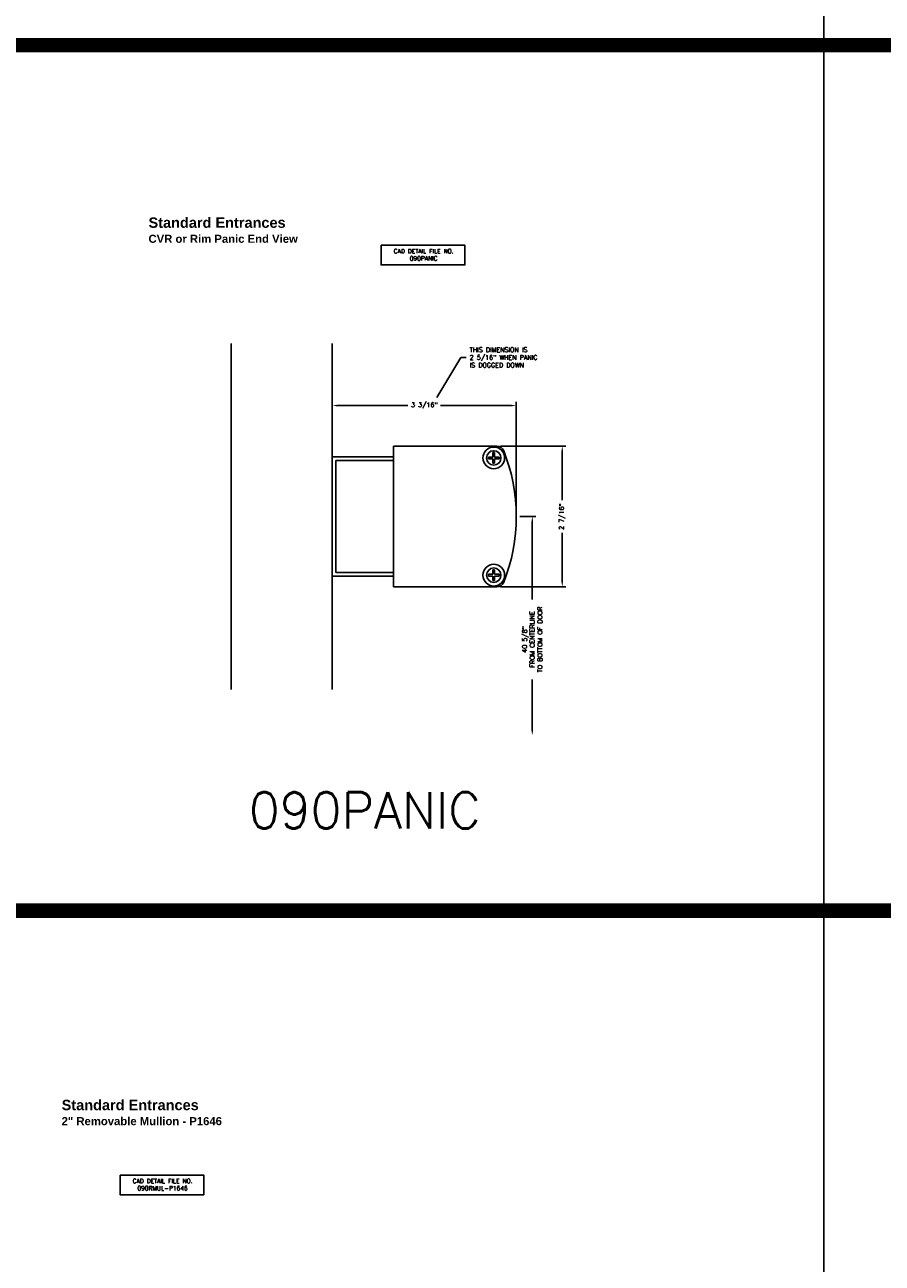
# Model space of a CAD drawing. Extents: x 0 to 123, y 0 to 90.
# Tile 9 of 59: x 30 to 45, y 24 to 45. Entities that reach past the tile are written whole.
import ezdxf

# ---------------------------------------------------------------- set-up
doc = ezdxf.new("R2010")
doc.units = 0
doc.header["$MEASUREMENT"] = 0
doc.header["$PDMODE"] = 3
doc.layers.get('DEFPOINTS').update_dxf_attribs({"linetype": 'CONTINUOUS'})
for name, color, linetype in [('R-ANNO-DIMS', 3, 'CONTINUOUS'), ('R-ANNO-TEXT', 6, 'CONTINUOUS'), ('R-DET1', 4, 'CONTINUOUS'), ('R-DET3', 5, 'CONTINUOUS'), ('R-OTLN', 1, 'CONTINUOUS'), ('TITLE', 7, 'CONTINUOUS')]:
    doc.layers.add(name, color=color, linetype=linetype)
doc.styles.get("Standard").update_dxf_attribs({"font": 'simplex'})
doc.dimstyles.new('1X', dxfattribs={"dimscale": 0, "dimtxt": 0.08, "dimasz": 0.09, "dimexe": 0.062, "dimexo": 0.062, "dimgap": 0.045, "dimtad": 0, "dimdec": 4, "dimzin": 4, "dimtxsty": 'STANDARD', "dimcen": 0, "dimazin": 3, "dimtp": 0.02, "dimtfac": 1, "dimtdec": 4, "dimtofl": 0, "dimtmove": 0, "dimatfit": 3, "dimtolj": 1, "dimtzin": 4})

# ---------------------------------------------------------------- blocks, each defined once
blk = doc.blocks.new('*D95')
at = {"layer": 'DEFPOINTS', "color": 0}
for p in [(38.017, 37.928), (39.147, 37.928), (38.017, 35.491)]:
    blk.add_point(p, dxfattribs=at)
at = {"layer": 'R-ANNO-DIMS', "color": 0}
for p, q in [((38.079, 37.928), (39.209, 37.928)), ((39.147, 37.838), (39.147, 36.992)), ((39.147, 35.581), (39.147, 36.426)), ((38.079, 35.491), (39.209, 35.491))]:
    blk.add_line(p, q, dxfattribs=at)
for points in [[(39.132, 37.838), (39.162, 37.838), (39.147, 37.928)], [(39.132, 35.581), (39.162, 35.581), (39.147, 35.491)]]:
    blk.add_solid(points, dxfattribs=at)
at = {"layer": 'R-ANNO-DIMS', "color": 0, "insert": (39.147, 36.709), "char_height": 0.08, "attachment_point": 5, "rotation": 90}
blk.add_mtext('\\A1;2 7/16"', dxfattribs=at)
blk = doc.blocks.new('*D96')
at = {"layer": 'DEFPOINTS', "color": 0}
for p in [(38.35, 38.632), (35.163, 37.741), (38.35, 36.709)]:
    blk.add_point(p, dxfattribs=at)
at = {"layer": 'R-ANNO-DIMS', "color": 0}
for p, q in [((35.163, 37.803), (35.163, 38.694)), ((35.253, 38.632), (36.474, 38.632)), ((38.26, 38.632), (37.04, 38.632)), ((38.35, 36.771), (38.35, 38.694))]:
    blk.add_line(p, q, dxfattribs=at)
for points in [[(35.253, 38.647), (35.253, 38.617), (35.163, 38.632)], [(38.26, 38.647), (38.26, 38.617), (38.35, 38.632)]]:
    blk.add_solid(points, dxfattribs=at)
at = {"layer": 'R-ANNO-DIMS', "color": 0, "insert": (36.757, 38.632), "char_height": 0.08, "attachment_point": 5}
blk.add_mtext('\\A1;3 3/16"', dxfattribs=at)
blk = doc.blocks.new('*D97')
at = {"layer": 'DEFPOINTS', "color": 0}
for p in [(38.35, 36.709), (38.628, 32.918), (38.628, 32.918)]:
    blk.add_point(p, dxfattribs=at)
at = {"layer": 'R-ANNO-DIMS', "color": 0}
for p, q in [((38.412, 36.709), (38.69, 36.709)), ((38.628, 36.619), (38.628, 35.273)), ((38.628, 33.008), (38.628, 33.884))]:
    blk.add_line(p, q, dxfattribs=at)
for points in [[(38.613, 36.619), (38.643, 36.619), (38.628, 36.709)], [(38.613, 33.008), (38.643, 33.008), (38.628, 32.918)]]:
    blk.add_solid(points, dxfattribs=at)
at = {"layer": 'R-ANNO-DIMS', "color": 0, "insert": (38.628, 34.579), "char_height": 0.08, "attachment_point": 5, "rotation": 90}
blk.add_mtext('\\A1;40 5/8"\\PFROM CENTERLINE\\PTO BOTTOM OF DOOR', dxfattribs=at)
blk = doc.blocks.new('PANIC')
at = {"layer": 'R-DET1'}
for p, q in [((0, 0), (1.791, 0)), ((0, 0), (0, -2.437)), ((-1.062, -0.187), (0, -0.187)), ((1.721, -0.188), (1.643, -0.188)), ((1.721, -0.11), (1.721, -0.188)), ((1.751, -0.11), (1.751, -0.188)), ((1.828, -0.188), (1.751, -0.188)), ((-1, -0.25), (0, -0.25)), ((-1, -0.25), (-1, -2.187)), ((1.721, -0.218), (1.643, -0.218)), ((1.721, -0.218), (1.721, -0.295)), ((1.828, -0.218), (1.751, -0.218)), ((1.751, -0.218), (1.751, -0.295)), ((1.721, -2.22), (1.721, -2.142)), ((1.751, -2.22), (1.751, -2.142)), ((-1.062, -2.25), (0, -2.25)), ((-1, -2.187), (0, -2.187)), ((1.721, -2.22), (1.643, -2.22)), ((1.721, -2.25), (1.643, -2.25)), ((1.721, -2.327), (1.721, -2.25)), ((1.828, -2.22), (1.751, -2.22)), ((1.751, -2.327), (1.751, -2.25)), ((1.828, -2.25), (1.751, -2.25)), ((0, -2.437), (1.791, -2.437))]:
    blk.add_line(p, q, dxfattribs=at)
for centre, radius in [((1.736, -0.203), 0.188), ((1.736, -0.203), 0.125), ((1.736, -2.235), 0.188), ((1.736, -2.235), 0.125)]:
    blk.add_circle(centre, radius, dxfattribs=at)
for centre, radius, start, end in [((1.791, -0.125), 0.125, 21.6033, 90), ((1.736, -0.203), 0.0938, 170.7931, 189.2069), ((1.736, -0.203), 0.0938, 80.7931, 99.2069), ((1.736, -0.203), 0.0938, 350.7931, 9.2069), ((-0.971, -1.219), 3.096, 338.3967, 21.6033), ((1.736, -0.203), 0.0938, 260.7931, 279.2069), ((1.736, -2.235), 0.0938, 80.7931, 99.2069), ((1.736, -2.235), 0.0938, 170.7931, 189.2069), ((1.736, -2.235), 0.0938, 260.7931, 279.2069), ((1.791, -2.312), 0.125, 270, 338.3967), ((1.791, -2.312), 0.125, 270, 338.3967), ((1.736, -2.235), 0.0938, 350.7931, 9.2069)]:
    blk.add_arc(centre, radius, start, end, dxfattribs=at)
blk = doc.blocks.new('RIM_PANIC')
at = {"layer": 'R-DET1'}
blk.add_line((35.163, 37.741), (35.163, 35.678), dxfattribs=at)
blk.add_blockref('PANIC', (36.225, 37.928), dxfattribs=at)

msp = doc.modelspace()

# ---------------------------------------------------------------- linework, layer by layer
at = {"layer": 'R-ANNO-TEXT'}
for points in [[(36.0096754, 41.4107026), (37.4611554, 41.4107026), (37.4611554, 41.0686398), (36.0096754, 41.0686398)], [(31.4859427, 25.2982253), (32.9374226, 25.2982253), (32.9374226, 24.9561625), (31.4859427, 24.9561625)]]:
    msp.add_lwpolyline(points, close=True, dxfattribs=at)
at = {"layer": 'R-OTLN'}
for p, q in [((33.4128898, 39.7093375), (33.4128898, 33.7093375)), ((35.1628898, 39.7093375), (35.1628898, 33.7093375))]:
    msp.add_line(p, q, dxfattribs=at)
at = {"layer": 'TITLE'}
msp.add_line((43.6785101, 89.8789502), (43.6785101, 14.8789502), dxfattribs=at)
at = {"layer": 'TITLE', "const_width": 0.25}
for points in [[(0.25, 44.8789502), (122.9080005, 44.8789502)], [(0.25, 29.8789502), (122.9080005, 29.8789502)]]:
    msp.add_lwpolyline(points, dxfattribs=at)

# ---------------------------------------------------------------- block references
at = {"layer": 'R-DET3'}
msp.add_blockref('RIM_PANIC', (0, 0), dxfattribs=at)

# ---------------------------------------------------------------- texts
at = {"layer": 'R-ANNO-TEXT', "char_height": 0.075, "width": 1.875, "attachment_point": 2}
for s, insert in [('CAD DETAIL FILE NO.\\P090PANIC', (36.7463577, 41.3451198)), ('CAD DETAIL FILE NO.\\P090RMUL-P1646', (32.2226249, 25.2326426))]:
    msp.add_mtext(s, dxfattribs=dict(at, insert=insert))
at = {"layer": 'R-ANNO-TEXT', "insert": (37.5426514, 39.4662712), "char_height": 0.08, "attachment_point": 4}
msp.add_mtext('THIS DIMENSION IS\\P2 5/16" WHEN PANIC\\PIS DOGGED DOWN', dxfattribs=at)
at = {"layer": 'TITLE'}
msp.add_text('090PANIC', height=0.625, dxfattribs=at).set_placement((33.7171085, 31.3051919))
at = {"layer": 'TITLE', "char_height": 0.18, "width": 7.44, "attachment_point": 1}
for s, insert in [('{\\fArial|b1|i0|c0|p34;\\PStandard Entrances\\P\\H0.7778x;CVR or Rim Panic End View}', (31.9792463, 42.1923488, 6.2106922)), ('{\\fArial|b1|i0|c0|p34;\\PStandard Entrances\\P\\H0.7778x;2" Removable Mullion - P1646}', (30.4741788, 26.9016871, 6.2106922))]:
    msp.add_mtext(s, dxfattribs=dict(at, insert=insert))

# ---------------------------------------------------------------- dimensions: what is measured, and where the dimension line sits
at = {"layer": 'R-ANNO-DIMS'}
dim = msp.add_linear_dim(base=(38.3503898, 38.6319537), p1=(35.1628898, 37.7405875), p2=(38.3503898, 36.7093375), dimstyle='1X', override={"dimscale": 1, "dimpost": '"'}, dxfattribs=at)
dim.commit()
dim.dimension.update_dxf_attribs({"geometry": '*D96', "text_midpoint": (36.7566398, 38.6319537)})
dim = msp.add_linear_dim(base=(39.146959, 37.9280875), p1=(38.0167127, 35.4905875), p2=(38.0167127, 37.9280875), angle=90, dimstyle='1X', override={"dimscale": 1, "dimpost": '"'}, dxfattribs=at)
dim.commit()
dim.dimension.update_dxf_attribs({"geometry": '*D95', "text_midpoint": (39.146959, 36.7093375), "dimtype": 160})
dim = msp.add_linear_dim(base=(38.6276436, 32.9181072), p1=(38.3503898, 36.7093375), p2=(38.6276436, 32.9181072), angle=90, text='40 5/8"\\PFROM CENTERLINE\\PTO BOTTOM OF DOOR', dimstyle='1X', override={"dimscale": 1, "dimpost": '"'}, dxfattribs=at)
dim.commit()
dim.dimension.update_dxf_attribs({"geometry": '*D97', "text_midpoint": (38.6276436, 34.5786002), "dimtype": 160})

# ---------------------------------------------------------------- leaders
at = {"layer": 'R-ANNO-TEXT'}
msp.add_leader([(36.9744365, 38.7689842), (37.3906514, 39.4662712), (37.4806514, 39.4662712)], dimstyle='1X', override={"dimscale": 1}, dxfattribs=at)

doc.saveas('drawing.dxf')
